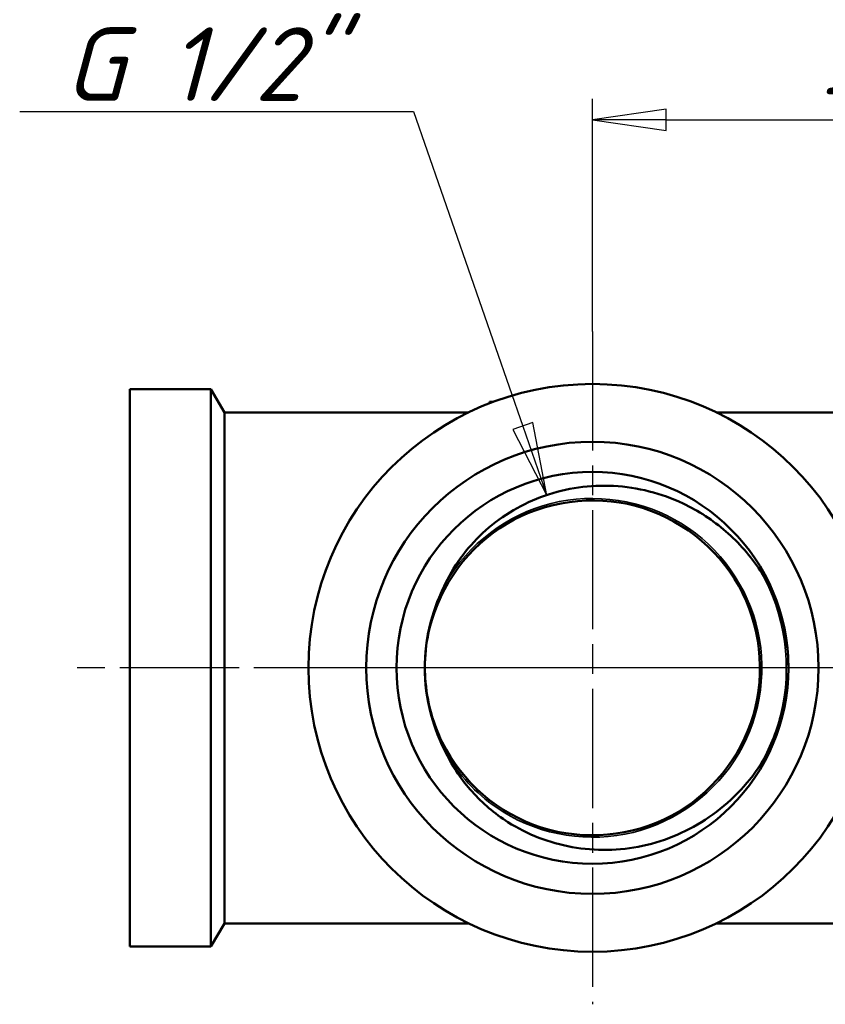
# Model space of a CAD drawing. Header units: millimetres. Extents: x -71 to 688, y -69 to 356.
# Tile 4 of 20: x 35 to 73, y 115 to 162. Entities that reach past the tile are written whole.
import ezdxf

# ---------------------------------------------------------------- set-up
doc = ezdxf.new("R2010")
doc.units = ezdxf.units.MM
doc.linetypes.add('CHAIN', pattern=[0.7087, 0.4724, -0.0591, 0.1181, -0.0591])
for name, color, linetype, lineweight in [('Видимые тонкие (ГОСТ)', 7, 'Continuous', 35), ('Видимый контур (ГОСТ)', 7, 'Continuous', 50), ('Маркер центра (ГОСТ)', 7, 'Continuous', 25), ('Осевая линия (ГОСТ)', 7, 'Continuous', 25), ('Размер (ГОСТ)', 7, 'Continuous', 25)]:
    doc.layers.add(name, color=color, linetype=linetype, lineweight=lineweight)
doc.styles.add('Обычный текст (ГОСТ)', font='GOST Common Italic.ttf')
doc.dimstyles.new('Обычный (ГОСТ)', dxfattribs={"dimtxt": 3.5, "dimasz": 3.5, "dimexe": 1, "dimexo": 0, "dimgap": 0.5, "dimtad": 1, "dimrnd": 1e-08, "dimtxsty": 'Обычный текст (ГОСТ)', "dimblk": 'Filled-1', "dimcen": 0.09, "dimdle": 15, "dimclrd": 256, "dimclre": 256, "dimclrt": 256, "dimazin": 2, "dimtfac": 0.714286, "dimtdec": 3, "dimtmove": 0, "dimatfit": 3, "dimfxl": 1, "dimtolj": 1, "dimlwd": 25, "dimlwe": 25, "dimarcsym": 0})

# ---------------------------------------------------------------- blocks, each defined once
blk = doc.blocks.new('Filled-1')
at = {"color": 0}
for p, q in [((0, 0), (-1, 0.143)), ((-1, 0.143), (-1, -0.143)), ((-1, 0), (0, 0)), ((-1, -0.143), (0, 0))]:
    blk.add_line(p, q, dxfattribs=at)
at = {"color": 0, "flags": 128}
blk.add_lwpolyline([(-1, -0.143), (0, 0), (-1, 0.143), (-1, -0.143)], dxfattribs=at)
at = {"color": 0}
blk.add_solid([(-1, -0.143), (0, 0), (-1, 0.143), (-1, -0.143)], dxfattribs=at)
blk = doc.blocks.new('*D10')
at = {"layer": 'Defpoints', "color": 0, "linetype": 'Continuous', "transparency": 16777216}
for p in [(59.688, 139.599), (62.519, 131.449)]:
    blk.add_point(p, dxfattribs=at)
at = {"layer": 'Размер (ГОСТ)', "linetype": 'Continuous', "lineweight": 25, "transparency": 16777216}
for p, q in [((34.62, 157.861), (53.344, 157.861)), ((53.344, 157.861), (58.539, 142.905))]:
    blk.add_line(p, q, dxfattribs=at)
at = {"layer": 'Размер (ГОСТ)', "linetype": 'Continuous', "lineweight": 25, "transparency": 16777216, "xscale": 3.5, "yscale": 3.5, "zscale": 3.5, "rotation": 289.1548018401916}
blk.add_blockref('Filled-1', (59.688, 139.599), dxfattribs=at)
at = {"layer": 'Размер (ГОСТ)', "linetype": 'Continuous', "lineweight": 25, "transparency": 16777216, "insert": (34.62, 161.864), "char_height": 3.5, "attachment_point": 1, "style": 'Обычный текст (ГОСТ)'}
blk.add_mtext('\\A1; \\fGOST Common|b0|i1;\\H3.5000;G 1/2"', dxfattribs=at)
blk = doc.blocks.new('*D11')
at = {"layer": 'Defpoints', "color": 0, "linetype": 'Continuous', "transparency": 16777216}
for p in [(92.549, 157.467), (61.849, 147.406), (92.549, 139.413)]:
    blk.add_point(p, dxfattribs=at)
at = {"layer": 'Размер (ГОСТ)', "linetype": 'Continuous', "lineweight": 25, "transparency": 16777216}
for p, q in [((61.849, 147.406), (61.849, 158.467)), ((92.549, 139.413), (92.549, 158.467)), ((65.349, 157.467), (89.049, 157.467))]:
    blk.add_line(p, q, dxfattribs=at)
at = {"layer": 'Размер (ГОСТ)', "linetype": 'Continuous', "lineweight": 25, "transparency": 16777216, "xscale": 3.5, "yscale": 3.5, "zscale": 3.5, "rotation": 180}
blk.add_blockref('Filled-1', (61.849, 157.467), dxfattribs=at)
at = {"layer": 'Размер (ГОСТ)', "linetype": 'Continuous', "lineweight": 25, "transparency": 16777216, "xscale": 3.5, "yscale": 3.5, "zscale": 3.5}
blk.add_blockref('Filled-1', (92.549, 157.467), dxfattribs=at)
at = {"layer": 'Размер (ГОСТ)', "linetype": 'Continuous', "lineweight": 25, "transparency": 16777216, "insert": (72.707, 162.167), "char_height": 3.5, "attachment_point": 1, "style": 'Обычный текст (ГОСТ)'}
blk.add_mtext('\\A1;30,7', dxfattribs=at)

msp = doc.modelspace()

# ---------------------------------------------------------------- linework, layer by layer
at = {"layer": 'Видимые тонкие (ГОСТ)'}
for points, knots in [([(54.8671, 135.436), (55.9426, 137.2995), (57.7944, 138.6985), (59.8808, 139.2239), (61.9653, 139.7487), (64.2565, 139.3946), (66.0853, 138.265), (67.9125, 137.1365), (69.2541, 135.2488), (69.7192, 133.1521), (70.1838, 131.0573), (69.7674, 128.7816), (68.591, 126.987), (67.4157, 125.194), (65.4972, 123.9049), (63.393, 123.4943), (61.2905, 123.0841), (59.0301, 123.5562), (57.2675, 124.7737), (56.3007, 125.4415), (55.4905, 126.3289), (54.8966, 127.3425)], [0.5234325, 0.5234325, 0.5234325, 0.5234325, 1.3241418, 1.3241418, 1.3241418, 2.1240938, 2.1240938, 2.1240938, 2.923316, 2.923316, 2.923316, 3.7218359, 3.7218359, 3.7218359, 4.5196804, 4.5196804, 4.5196804, 5.3168765, 5.3168765, 5.3168765, 5.7541818, 5.7541818, 5.7541818, 5.7541818]), ([(69.8261, 136.0361), (71.0208, 133.9775), (71.3743, 131.4466), (70.7892, 129.1395), (70.5837, 128.329), (70.2633, 127.5495), (69.8459, 126.8254)], [2.6157277, 2.6157277, 2.6157277, 2.6157277, 3.389936, 3.389936, 3.389936, 3.6618866, 3.6618866, 3.6618866, 3.6618866])]:
    msp.add_open_spline(points, degree=3, knots=knots, dxfattribs=at)
at = {"layer": 'Видимый контур (ГОСТ)'}
for p, q in [((39.8491, 144.6565), (39.8491, 118.1565)), ((43.714, 144.6565), (39.8491, 144.6565)), ((43.714, 144.6565), (43.714, 118.1565)), ((44.3491, 143.5565), (43.714, 144.6565)), ((56.9606, 144.0564), (57.1344, 144.0564)), ((56.9606, 144.0564), (56.9606, 143.9903)), ((57.1345, 144.0565), (56.9631, 144.0565)), ((44.3491, 143.5565), (44.3491, 119.2565)), ((55.9646, 143.5565), (44.3491, 143.5565)), ((76.5491, 143.5565), (67.7336, 143.5565)), ((44.3491, 119.2565), (43.714, 118.1565)), ((55.9646, 119.2565), (44.3491, 119.2565)), ((76.5491, 119.2565), (67.7336, 119.2565)), ((43.714, 118.1565), (39.8491, 118.1565))]:
    msp.add_line(p, q, dxfattribs=at)
for radius in [13.5, 10.75, 9.315, 9.315]:
    msp.add_circle((61.8491, 131.4065), radius, dxfattribs=at)
msp.add_arc((61.8491, 131.4065), 7.9698, 178.47661, 181.84258, dxfattribs=at)
msp.add_ellipse((56.9631, 131.4065), major_axis=(0, 12.65), ratio=0.075, start_param=0, end_param=0.0025709, dxfattribs=at)
for points, knots in [([(54.8671, 135.436), (55.333, 136.3891), (55.9828, 137.2407), (57.5899, 138.6696), (58.5388, 139.2252), (60.6211, 139.9557), (61.7378, 140.1135), (63.9977, 139.9959), (65.1183, 139.711), (66.8909, 138.8736), (67.5762, 138.4262), (68.8188, 137.3514), (69.368, 136.7262), (69.8261, 136.0361)], [0, 0, 0, 0, 0.3182751, 0.3182751, 0.6447944, 0.6447944, 0.9795543, 0.9795543, 1.3225511, 1.3225511, 1.5664108, 1.5664108, 1.8142854, 1.8142854, 1.8142854, 1.8142854]), ([(53.8931, 131.1506), (53.9299, 130.0182), (54.2015, 128.8934), (54.7033, 127.8773), (55.6468, 125.9669), (57.3886, 124.4667), (59.4177, 123.8166), (61.4399, 123.1688), (63.7205, 123.3738), (65.5947, 124.3717), (67.4636, 125.3668), (68.904, 127.137), (69.4984, 129.1691), (70.0913, 131.1964), (69.8347, 133.4579), (68.8026, 135.3008), (67.7642, 137.155), (65.9539, 138.5608), (63.9003, 139.1078), (61.858, 139.6517), (59.602, 139.3396), (57.7841, 138.2616), (55.9639, 137.1823), (54.6068, 135.3491), (54.1059, 133.2931), (53.9723, 132.7449), (53.8971, 132.1824), (53.8821, 131.6184)], [-6.2510262, -6.2510262, -6.2510262, -6.2510262, -5.8244389, -5.8244389, -5.8244389, -5.0224082, -5.0224082, -5.0224082, -4.2231211, -4.2231211, -4.2231211, -3.4261467, -3.4261467, -3.4261467, -2.6310672, -2.6310672, -2.6310672, -1.8310927, -1.8310927, -1.8310927, -1.0355546, -1.0355546, -1.0355546, -0.2389951, -0.2389951, -0.2389951, -0.0265881, -0.0265881, -0.0265881, -0.0265881]), ([(69.8261, 136.0361), (70.0592, 135.6848), (70.4137, 135.0716), (71.0053, 133.3309), (71.1612, 132.3835), (71.1639, 131.4324)], [0, 0, 0, 0, 0.12648959, 0.12648959, 0.26141225, 0.26141225, 0.26141225, 0.26141225]), ([(53.8821, 131.6184), (53.9007, 132.3627), (54.0168, 133.098), (54.4323, 134.5202), (54.6867, 135.067), (54.8671, 135.436)], [0.02092882, 0.02092882, 0.02092882, 0.02092882, 0.24472528, 0.24472528, 0.46406093, 0.46406093, 0.46406093, 0.46406093]), ([(54.8897, 127.3381), (54.7073, 127.706), (54.45, 128.2511), (54.0264, 129.6708), (53.9062, 130.4057), (53.8834, 131.1502)], [0, 0, 0, 0, 0.1231839, 0.1231839, 0.24899356, 0.24899356, 0.24899356, 0.24899356]), ([(71.1639, 131.4324), (71.1665, 130.4817), (71.016, 129.5337), (70.4342, 127.7896), (70.083, 127.1741), (69.8517, 126.8214)], [0, 0, 0, 0, 0.2852241, 0.2852241, 0.55285585, 0.55285585, 0.55285585, 0.55285585]), ([(69.8517, 126.8214), (69.2018, 125.8302), (68.3666, 124.9741), (66.4351, 123.65), (65.3635, 123.1863), (63.1288, 122.7065), (61.9897, 122.6849), (59.7955, 123.0796), (58.7599, 123.4817), (57.1999, 124.476), (56.625, 124.9622), (55.6323, 126.0674), (55.2165, 126.6788), (54.8897, 127.3381)], [0, 0, 0, 0, 0.3555707, 0.3555707, 0.7028872, 0.7028872, 1.0419461, 1.0419461, 1.372744, 1.372744, 1.5980922, 1.5980922, 1.8194197, 1.8194197, 1.8194197, 1.8194197])]:
    msp.add_open_spline(points, degree=3, knots=knots, dxfattribs=at)
at = {"layer": 'Маркер центра (ГОСТ)', "linetype": 'CHAIN', "ltscale": 11.993792}
for p, q in [((61.8491, 147.4065), (61.8491, 115.4065)), ((77.8491, 131.4065), (45.8491, 131.4065))]:
    msp.add_line(p, q, dxfattribs=at)
at = {"layer": 'Осевая линия (ГОСТ)', "linetype": 'CHAIN', "ltscale": 11.993792}
msp.add_line((79.0491, 131.4065), (37.3491, 131.4065), dxfattribs=at)

# ---------------------------------------------------------------- dimensions: what is measured, and where the dimension line sits
at = {"layer": 'Размер (ГОСТ)', "linetype": 'Continuous', "lineweight": 25}
dim = msp.add_radius_dim(center=(62.5186, 131.449), mpoint=(59.6876, 139.5992), text=' \\fGOST Common|b0|i1;\\H3.5000;G 1/2"', dimstyle='Обычный (ГОСТ)', override={"dimgap": 0.5, "dimtih": 1, "dimtoh": 1, "dimdec": 2, "dimlfac": 1, "dimcen": 0, "dimtol": 0, "dimlim": 0, "dimtp": 0, "dimtm": 0, "dimtdec": 3, "dimtofl": 0}, dxfattribs=at)
dim.commit()
dim.dimension.update_dxf_attribs({"geometry": '*D10', "text_midpoint": (42.0625, 157.861), "dimtype": 164})
dim = msp.add_linear_dim(base=(92.5491, 157.4671), p1=(61.8491, 147.4065), p2=(92.5491, 139.4132), angle=180, dimstyle='Обычный (ГОСТ)', override={"dimgap": 0.5, "dimdec": 2, "dimtol": 0, "dimlim": 0, "dimtp": 0, "dimtm": 0, "dimtdec": 3, "dimtofl": 0, "dimatfit": 1}, dxfattribs=at)
dim.commit()
dim.dimension.update_dxf_attribs({"geometry": '*D11', "text_midpoint": (77.1991, 157.4671), "dimtype": 160})

doc.saveas('drawing.dxf')
